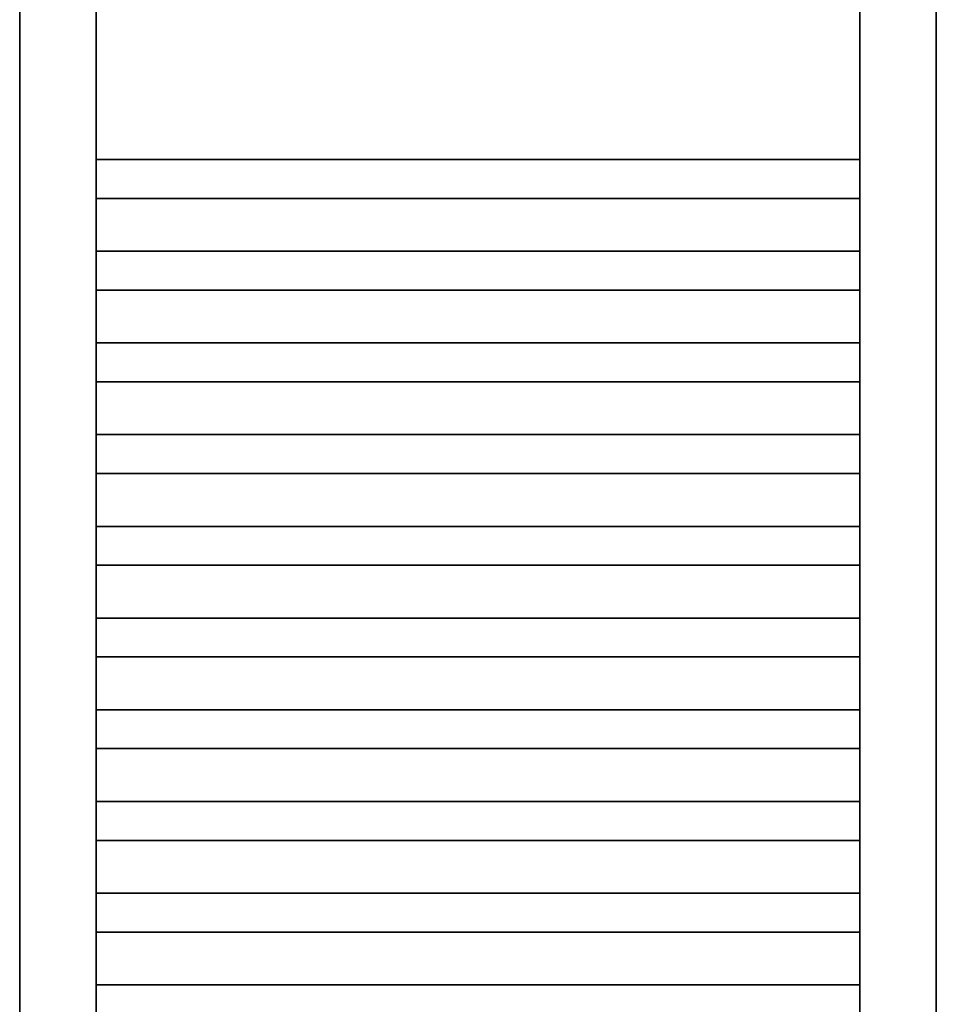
# Model space of a CAD drawing. Header units: millimetres. Extents: x 1279 to 58476, y -6899 to 74987.
# Tile 35 of 157: x 8735 to 9335, y -5626 to -4982. Entities that reach past the tile are written whole.
import ezdxf

# ---------------------------------------------------------------- set-up
doc = ezdxf.new("R2010")
doc.units = ezdxf.units.MM
doc.layers.add('UT_ZAŘÍZENÍ - OT', color=3, linetype='Continuous', lineweight=35)

msp = doc.modelspace()

# ---------------------------------------------------------------- linework, layer by layer
at = {"layer": 'UT_ZAŘÍZENÍ - OT', "linetype": 'Continuous'}
for p, q in [((8735.08, -4564.56), (8735.08, -6384.56)), ((8785.08, -6384.56), (8785.08, -4564.56)), ((9285.08, -4564.56), (9285.08, -6384.56)), ((9335.08, -6384.56), (9335.08, -4564.56)), ((8785.08, -5073.37), (9285.08, -5073.37)), ((8785.08, -5073.37), (9285.08, -5073.37)), ((8785.08, -5073.37), (9285.08, -5073.37)), ((8785.08, -5073.37), (9285.08, -5073.37)), ((8785.08, -5073.37), (9285.08, -5073.37)), ((8785.08, -5073.37), (9285.08, -5073.37)), ((8785.08, -5073.37), (9285.08, -5073.37)), ((8785.08, -5073.37), (9285.08, -5073.37)), ((8785.08, -5073.37), (9285.08, -5073.37)), ((8785.08, -5073.37), (9285.08, -5073.37)), ((8785.08, -5073.37), (9285.08, -5073.37)), ((8785.08, -5073.37), (9285.08, -5073.37)), ((8785.08, -5073.37), (9285.08, -5073.37)), ((8785.08, -5073.37), (9285.08, -5073.37)), ((8785.08, -5073.37), (9285.08, -5073.37)), ((8785.08, -5073.37), (9285.08, -5073.37)), ((8785.08, -5073.37), (9285.08, -5073.37)), ((8785.08, -5073.37), (9285.08, -5073.37)), ((8785.08, -5073.37), (9285.08, -5073.37)), ((8785.08, -5073.37), (9285.08, -5073.37)), ((8785.08, -5073.37), (9285.08, -5073.37)), ((8785.08, -5073.37), (9285.08, -5073.37)), ((8785.08, -5073.37), (9285.08, -5073.37)), ((8785.08, -5073.37), (9285.08, -5073.37)), ((8785.08, -5073.37), (9285.08, -5073.37)), ((8785.08, -5073.37), (9285.08, -5073.37)), ((8785.08, -5073.37), (9285.08, -5073.37)), ((8785.08, -5073.37), (9285.08, -5073.37)), ((8785.08, -5073.37), (9285.08, -5073.37)), ((8785.08, -5073.37), (9285.08, -5073.37)), ((8785.08, -5073.37), (9285.08, -5073.37)), ((8785.08, -5073.37), (9285.08, -5073.37)), ((8785.08, -5073.37), (9285.08, -5073.37)), ((8785.08, -5073.37), (9285.08, -5073.37)), ((8785.08, -5098.83), (9285.08, -5098.83)), ((8785.08, -5098.83), (9285.08, -5098.83)), ((8785.08, -5098.83), (9285.08, -5098.83)), ((8785.08, -5098.83), (9285.08, -5098.83)), ((8785.08, -5098.83), (9285.08, -5098.83)), ((8785.08, -5098.83), (9285.08, -5098.83)), ((8785.08, -5098.83), (9285.08, -5098.83)), ((8785.08, -5098.83), (9285.08, -5098.83)), ((8785.08, -5098.83), (9285.08, -5098.83)), ((8785.08, -5098.83), (9285.08, -5098.83)), ((8785.08, -5098.83), (9285.08, -5098.83)), ((8785.08, -5098.83), (9285.08, -5098.83)), ((8785.08, -5098.83), (9285.08, -5098.83)), ((8785.08, -5098.83), (9285.08, -5098.83)), ((8785.08, -5098.83), (9285.08, -5098.83)), ((8785.08, -5098.83), (9285.08, -5098.83)), ((8785.08, -5098.83), (9285.08, -5098.83)), ((8785.08, -5098.83), (9285.08, -5098.83)), ((8785.08, -5098.83), (9285.08, -5098.83)), ((8785.08, -5098.83), (9285.08, -5098.83)), ((8785.08, -5098.83), (9285.08, -5098.83)), ((8785.08, -5098.83), (9285.08, -5098.83)), ((8785.08, -5098.83), (9285.08, -5098.83)), ((8785.08, -5098.83), (9285.08, -5098.83)), ((8785.08, -5098.83), (9285.08, -5098.83)), ((8785.08, -5098.83), (9285.08, -5098.83)), ((8785.08, -5098.83), (9285.08, -5098.83)), ((8785.08, -5098.83), (9285.08, -5098.83)), ((8785.08, -5098.83), (9285.08, -5098.83)), ((8785.08, -5098.83), (9285.08, -5098.83)), ((8785.08, -5098.83), (9285.08, -5098.83)), ((8785.08, -5098.83), (9285.08, -5098.83)), ((8785.08, -5098.83), (9285.08, -5098.83)), ((8785.08, -5098.83), (9285.08, -5098.83)), ((8785.08, -5133.37), (9285.08, -5133.37)), ((8785.08, -5133.37), (9285.08, -5133.37)), ((8785.08, -5133.37), (9285.08, -5133.37)), ((8785.08, -5133.37), (9285.08, -5133.37)), ((8785.08, -5133.37), (9285.08, -5133.37)), ((8785.08, -5133.37), (9285.08, -5133.37)), ((8785.08, -5133.37), (9285.08, -5133.37)), ((8785.08, -5133.37), (9285.08, -5133.37)), ((8785.08, -5133.37), (9285.08, -5133.37)), ((8785.08, -5133.37), (9285.08, -5133.37)), ((8785.08, -5133.37), (9285.08, -5133.37)), ((8785.08, -5133.37), (9285.08, -5133.37)), ((8785.08, -5133.37), (9285.08, -5133.37)), ((8785.08, -5133.37), (9285.08, -5133.37)), ((8785.08, -5133.37), (9285.08, -5133.37)), ((8785.08, -5133.37), (9285.08, -5133.37)), ((8785.08, -5133.37), (9285.08, -5133.37)), ((8785.08, -5133.37), (9285.08, -5133.37)), ((8785.08, -5133.37), (9285.08, -5133.37)), ((8785.08, -5133.37), (9285.08, -5133.37)), ((8785.08, -5133.37), (9285.08, -5133.37)), ((8785.08, -5133.37), (9285.08, -5133.37)), ((8785.08, -5133.37), (9285.08, -5133.37)), ((8785.08, -5133.37), (9285.08, -5133.37)), ((8785.08, -5133.37), (9285.08, -5133.37)), ((8785.08, -5133.37), (9285.08, -5133.37)), ((8785.08, -5133.37), (9285.08, -5133.37)), ((8785.08, -5133.37), (9285.08, -5133.37)), ((8785.08, -5133.37), (9285.08, -5133.37)), ((8785.08, -5133.37), (9285.08, -5133.37)), ((8785.08, -5133.37), (9285.08, -5133.37)), ((8785.08, -5133.37), (9285.08, -5133.37)), ((8785.08, -5133.37), (9285.08, -5133.37)), ((8785.08, -5133.37), (9285.08, -5133.37)), ((8785.08, -5158.83), (9285.08, -5158.83)), ((8785.08, -5158.83), (9285.08, -5158.83)), ((8785.08, -5158.83), (9285.08, -5158.83)), ((8785.08, -5158.83), (9285.08, -5158.83)), ((8785.08, -5158.83), (9285.08, -5158.83)), ((8785.08, -5158.83), (9285.08, -5158.83)), ((8785.08, -5158.83), (9285.08, -5158.83)), ((8785.08, -5158.83), (9285.08, -5158.83)), ((8785.08, -5158.83), (9285.08, -5158.83)), ((8785.08, -5158.83), (9285.08, -5158.83)), ((8785.08, -5158.83), (9285.08, -5158.83)), ((8785.08, -5158.83), (9285.08, -5158.83)), ((8785.08, -5158.83), (9285.08, -5158.83)), ((8785.08, -5158.83), (9285.08, -5158.83)), ((8785.08, -5158.83), (9285.08, -5158.83)), ((8785.08, -5158.83), (9285.08, -5158.83)), ((8785.08, -5158.83), (9285.08, -5158.83)), ((8785.08, -5158.83), (9285.08, -5158.83)), ((8785.08, -5158.83), (9285.08, -5158.83)), ((8785.08, -5158.83), (9285.08, -5158.83)), ((8785.08, -5158.83), (9285.08, -5158.83)), ((8785.08, -5158.83), (9285.08, -5158.83)), ((8785.08, -5158.83), (9285.08, -5158.83)), ((8785.08, -5158.83), (9285.08, -5158.83)), ((8785.08, -5158.83), (9285.08, -5158.83)), ((8785.08, -5158.83), (9285.08, -5158.83)), ((8785.08, -5158.83), (9285.08, -5158.83)), ((8785.08, -5158.83), (9285.08, -5158.83)), ((8785.08, -5158.83), (9285.08, -5158.83)), ((8785.08, -5158.83), (9285.08, -5158.83)), ((8785.08, -5158.83), (9285.08, -5158.83)), ((8785.08, -5158.83), (9285.08, -5158.83)), ((8785.08, -5158.83), (9285.08, -5158.83)), ((8785.08, -5158.83), (9285.08, -5158.83)), ((8785.08, -5193.37), (9285.08, -5193.37)), ((8785.08, -5193.37), (9285.08, -5193.37)), ((8785.08, -5193.37), (9285.08, -5193.37)), ((8785.08, -5193.37), (9285.08, -5193.37)), ((8785.08, -5193.37), (9285.08, -5193.37)), ((8785.08, -5193.37), (9285.08, -5193.37)), ((8785.08, -5193.37), (9285.08, -5193.37)), ((8785.08, -5193.37), (9285.08, -5193.37)), ((8785.08, -5193.37), (9285.08, -5193.37)), ((8785.08, -5193.37), (9285.08, -5193.37)), ((8785.08, -5193.37), (9285.08, -5193.37)), ((8785.08, -5193.37), (9285.08, -5193.37)), ((8785.08, -5193.37), (9285.08, -5193.37)), ((8785.08, -5193.37), (9285.08, -5193.37)), ((8785.08, -5193.37), (9285.08, -5193.37)), ((8785.08, -5193.37), (9285.08, -5193.37)), ((8785.08, -5193.37), (9285.08, -5193.37)), ((8785.08, -5193.37), (9285.08, -5193.37)), ((8785.08, -5193.37), (9285.08, -5193.37)), ((8785.08, -5193.37), (9285.08, -5193.37)), ((8785.08, -5193.37), (9285.08, -5193.37)), ((8785.08, -5193.37), (9285.08, -5193.37)), ((8785.08, -5193.37), (9285.08, -5193.37)), ((8785.08, -5193.37), (9285.08, -5193.37)), ((8785.08, -5193.37), (9285.08, -5193.37)), ((8785.08, -5193.37), (9285.08, -5193.37)), ((8785.08, -5193.37), (9285.08, -5193.37)), ((8785.08, -5193.37), (9285.08, -5193.37)), ((8785.08, -5193.37), (9285.08, -5193.37)), ((8785.08, -5193.37), (9285.08, -5193.37)), ((8785.08, -5193.37), (9285.08, -5193.37)), ((8785.08, -5193.37), (9285.08, -5193.37)), ((8785.08, -5193.37), (9285.08, -5193.37)), ((8785.08, -5193.37), (9285.08, -5193.37)), ((8785.08, -5218.83), (9285.08, -5218.83)), ((8785.08, -5218.83), (9285.08, -5218.83)), ((8785.08, -5218.83), (9285.08, -5218.83)), ((8785.08, -5218.83), (9285.08, -5218.83)), ((8785.08, -5218.83), (9285.08, -5218.83)), ((8785.08, -5218.83), (9285.08, -5218.83)), ((8785.08, -5218.83), (9285.08, -5218.83)), ((8785.08, -5218.83), (9285.08, -5218.83)), ((8785.08, -5218.83), (9285.08, -5218.83)), ((8785.08, -5218.83), (9285.08, -5218.83)), ((8785.08, -5218.83), (9285.08, -5218.83)), ((8785.08, -5218.83), (9285.08, -5218.83)), ((8785.08, -5218.83), (9285.08, -5218.83)), ((8785.08, -5218.83), (9285.08, -5218.83)), ((8785.08, -5218.83), (9285.08, -5218.83)), ((8785.08, -5218.83), (9285.08, -5218.83)), ((8785.08, -5218.83), (9285.08, -5218.83)), ((8785.08, -5218.83), (9285.08, -5218.83)), ((8785.08, -5218.83), (9285.08, -5218.83)), ((8785.08, -5218.83), (9285.08, -5218.83)), ((8785.08, -5218.83), (9285.08, -5218.83)), ((8785.08, -5218.83), (9285.08, -5218.83)), ((8785.08, -5218.83), (9285.08, -5218.83)), ((8785.08, -5218.83), (9285.08, -5218.83)), ((8785.08, -5218.83), (9285.08, -5218.83)), ((8785.08, -5218.83), (9285.08, -5218.83)), ((8785.08, -5218.83), (9285.08, -5218.83)), ((8785.08, -5218.83), (9285.08, -5218.83)), ((8785.08, -5218.83), (9285.08, -5218.83)), ((8785.08, -5218.83), (9285.08, -5218.83)), ((8785.08, -5218.83), (9285.08, -5218.83)), ((8785.08, -5218.83), (9285.08, -5218.83)), ((8785.08, -5218.83), (9285.08, -5218.83)), ((8785.08, -5218.83), (9285.08, -5218.83)), ((8785.08, -5253.37), (9285.08, -5253.37)), ((8785.08, -5253.37), (9285.08, -5253.37)), ((8785.08, -5253.37), (9285.08, -5253.37)), ((8785.08, -5253.37), (9285.08, -5253.37)), ((8785.08, -5253.37), (9285.08, -5253.37)), ((8785.08, -5253.37), (9285.08, -5253.37)), ((8785.08, -5253.37), (9285.08, -5253.37)), ((8785.08, -5253.37), (9285.08, -5253.37)), ((8785.08, -5253.37), (9285.08, -5253.37)), ((8785.08, -5253.37), (9285.08, -5253.37)), ((8785.08, -5253.37), (9285.08, -5253.37)), ((8785.08, -5253.37), (9285.08, -5253.37)), ((8785.08, -5253.37), (9285.08, -5253.37)), ((8785.08, -5253.37), (9285.08, -5253.37)), ((8785.08, -5253.37), (9285.08, -5253.37)), ((8785.08, -5253.37), (9285.08, -5253.37)), ((8785.08, -5253.37), (9285.08, -5253.37)), ((8785.08, -5253.37), (9285.08, -5253.37)), ((8785.08, -5253.37), (9285.08, -5253.37)), ((8785.08, -5253.37), (9285.08, -5253.37)), ((8785.08, -5253.37), (9285.08, -5253.37)), ((8785.08, -5253.37), (9285.08, -5253.37)), ((8785.08, -5253.37), (9285.08, -5253.37)), ((8785.08, -5253.37), (9285.08, -5253.37)), ((8785.08, -5253.37), (9285.08, -5253.37)), ((8785.08, -5253.37), (9285.08, -5253.37)), ((8785.08, -5253.37), (9285.08, -5253.37)), ((8785.08, -5253.37), (9285.08, -5253.37)), ((8785.08, -5253.37), (9285.08, -5253.37)), ((8785.08, -5253.37), (9285.08, -5253.37)), ((8785.08, -5253.37), (9285.08, -5253.37)), ((8785.08, -5253.37), (9285.08, -5253.37)), ((8785.08, -5253.37), (9285.08, -5253.37)), ((8785.08, -5253.37), (9285.08, -5253.37)), ((8785.08, -5278.83), (9285.08, -5278.83)), ((8785.08, -5278.83), (9285.08, -5278.83)), ((8785.08, -5278.83), (9285.08, -5278.83)), ((8785.08, -5278.83), (9285.08, -5278.83)), ((8785.08, -5278.83), (9285.08, -5278.83)), ((8785.08, -5278.83), (9285.08, -5278.83)), ((8785.08, -5278.83), (9285.08, -5278.83)), ((8785.08, -5278.83), (9285.08, -5278.83)), ((8785.08, -5278.83), (9285.08, -5278.83)), ((8785.08, -5278.83), (9285.08, -5278.83)), ((8785.08, -5278.83), (9285.08, -5278.83)), ((8785.08, -5278.83), (9285.08, -5278.83)), ((8785.08, -5278.83), (9285.08, -5278.83)), ((8785.08, -5278.83), (9285.08, -5278.83)), ((8785.08, -5278.83), (9285.08, -5278.83)), ((8785.08, -5278.83), (9285.08, -5278.83)), ((8785.08, -5278.83), (9285.08, -5278.83)), ((8785.08, -5278.83), (9285.08, -5278.83)), ((8785.08, -5278.83), (9285.08, -5278.83)), ((8785.08, -5278.83), (9285.08, -5278.83)), ((8785.08, -5278.83), (9285.08, -5278.83)), ((8785.08, -5278.83), (9285.08, -5278.83)), ((8785.08, -5278.83), (9285.08, -5278.83)), ((8785.08, -5278.83), (9285.08, -5278.83)), ((8785.08, -5278.83), (9285.08, -5278.83)), ((8785.08, -5278.83), (9285.08, -5278.83)), ((8785.08, -5278.83), (9285.08, -5278.83)), ((8785.08, -5278.83), (9285.08, -5278.83)), ((8785.08, -5278.83), (9285.08, -5278.83)), ((8785.08, -5278.83), (9285.08, -5278.83)), ((8785.08, -5278.83), (9285.08, -5278.83)), ((8785.08, -5278.83), (9285.08, -5278.83)), ((8785.08, -5278.83), (9285.08, -5278.83)), ((8785.08, -5278.83), (9285.08, -5278.83)), ((8785.08, -5313.37), (9285.08, -5313.37)), ((8785.08, -5313.37), (9285.08, -5313.37)), ((8785.08, -5313.37), (9285.08, -5313.37)), ((8785.08, -5313.37), (9285.08, -5313.37)), ((8785.08, -5313.37), (9285.08, -5313.37)), ((8785.08, -5313.37), (9285.08, -5313.37)), ((8785.08, -5313.37), (9285.08, -5313.37)), ((8785.08, -5313.37), (9285.08, -5313.37)), ((8785.08, -5313.37), (9285.08, -5313.37)), ((8785.08, -5313.37), (9285.08, -5313.37)), ((8785.08, -5313.37), (9285.08, -5313.37)), ((8785.08, -5313.37), (9285.08, -5313.37)), ((8785.08, -5313.37), (9285.08, -5313.37)), ((8785.08, -5313.37), (9285.08, -5313.37)), ((8785.08, -5313.37), (9285.08, -5313.37)), ((8785.08, -5313.37), (9285.08, -5313.37)), ((8785.08, -5313.37), (9285.08, -5313.37)), ((8785.08, -5313.37), (9285.08, -5313.37)), ((8785.08, -5313.37), (9285.08, -5313.37)), ((8785.08, -5313.37), (9285.08, -5313.37)), ((8785.08, -5313.37), (9285.08, -5313.37)), ((8785.08, -5313.37), (9285.08, -5313.37)), ((8785.08, -5313.37), (9285.08, -5313.37)), ((8785.08, -5313.37), (9285.08, -5313.37)), ((8785.08, -5313.37), (9285.08, -5313.37)), ((8785.08, -5313.37), (9285.08, -5313.37)), ((8785.08, -5313.37), (9285.08, -5313.37)), ((8785.08, -5313.37), (9285.08, -5313.37)), ((8785.08, -5313.37), (9285.08, -5313.37)), ((8785.08, -5313.37), (9285.08, -5313.37)), ((8785.08, -5313.37), (9285.08, -5313.37)), ((8785.08, -5313.37), (9285.08, -5313.37)), ((8785.08, -5313.37), (9285.08, -5313.37)), ((8785.08, -5313.37), (9285.08, -5313.37)), ((8785.08, -5338.83), (9285.08, -5338.83)), ((8785.08, -5338.83), (9285.08, -5338.83)), ((8785.08, -5338.83), (9285.08, -5338.83)), ((8785.08, -5338.83), (9285.08, -5338.83)), ((8785.08, -5338.83), (9285.08, -5338.83)), ((8785.08, -5338.83), (9285.08, -5338.83)), ((8785.08, -5338.83), (9285.08, -5338.83)), ((8785.08, -5338.83), (9285.08, -5338.83)), ((8785.08, -5338.83), (9285.08, -5338.83)), ((8785.08, -5338.83), (9285.08, -5338.83)), ((8785.08, -5338.83), (9285.08, -5338.83)), ((8785.08, -5338.83), (9285.08, -5338.83)), ((8785.08, -5338.83), (9285.08, -5338.83)), ((8785.08, -5338.83), (9285.08, -5338.83)), ((8785.08, -5338.83), (9285.08, -5338.83)), ((8785.08, -5338.83), (9285.08, -5338.83)), ((8785.08, -5338.83), (9285.08, -5338.83)), ((8785.08, -5338.83), (9285.08, -5338.83)), ((8785.08, -5338.83), (9285.08, -5338.83)), ((8785.08, -5338.83), (9285.08, -5338.83)), ((8785.08, -5338.83), (9285.08, -5338.83)), ((8785.08, -5338.83), (9285.08, -5338.83)), ((8785.08, -5338.83), (9285.08, -5338.83)), ((8785.08, -5338.83), (9285.08, -5338.83)), ((8785.08, -5338.83), (9285.08, -5338.83)), ((8785.08, -5338.83), (9285.08, -5338.83)), ((8785.08, -5338.83), (9285.08, -5338.83)), ((8785.08, -5338.83), (9285.08, -5338.83)), ((8785.08, -5338.83), (9285.08, -5338.83)), ((8785.08, -5338.83), (9285.08, -5338.83)), ((8785.08, -5338.83), (9285.08, -5338.83)), ((8785.08, -5338.83), (9285.08, -5338.83)), ((8785.08, -5338.83), (9285.08, -5338.83)), ((8785.08, -5338.83), (9285.08, -5338.83)), ((8785.08, -5373.37), (9285.08, -5373.37)), ((8785.08, -5373.37), (9285.08, -5373.37)), ((8785.08, -5373.37), (9285.08, -5373.37)), ((8785.08, -5373.37), (9285.08, -5373.37)), ((8785.08, -5373.37), (9285.08, -5373.37)), ((8785.08, -5373.37), (9285.08, -5373.37)), ((8785.08, -5373.37), (9285.08, -5373.37)), ((8785.08, -5373.37), (9285.08, -5373.37)), ((8785.08, -5373.37), (9285.08, -5373.37)), ((8785.08, -5373.37), (9285.08, -5373.37)), ((8785.08, -5373.37), (9285.08, -5373.37)), ((8785.08, -5373.37), (9285.08, -5373.37)), ((8785.08, -5373.37), (9285.08, -5373.37)), ((8785.08, -5373.37), (9285.08, -5373.37)), ((8785.08, -5373.37), (9285.08, -5373.37)), ((8785.08, -5373.37), (9285.08, -5373.37)), ((8785.08, -5373.37), (9285.08, -5373.37)), ((8785.08, -5373.37), (9285.08, -5373.37)), ((8785.08, -5373.37), (9285.08, -5373.37)), ((8785.08, -5373.37), (9285.08, -5373.37)), ((8785.08, -5373.37), (9285.08, -5373.37)), ((8785.08, -5373.37), (9285.08, -5373.37)), ((8785.08, -5373.37), (9285.08, -5373.37)), ((8785.08, -5373.37), (9285.08, -5373.37)), ((8785.08, -5373.37), (9285.08, -5373.37)), ((8785.08, -5373.37), (9285.08, -5373.37)), ((8785.08, -5373.37), (9285.08, -5373.37)), ((8785.08, -5373.37), (9285.08, -5373.37)), ((8785.08, -5373.37), (9285.08, -5373.37)), ((8785.08, -5373.37), (9285.08, -5373.37)), ((8785.08, -5373.37), (9285.08, -5373.37)), ((8785.08, -5373.37), (9285.08, -5373.37)), ((8785.08, -5373.37), (9285.08, -5373.37)), ((8785.08, -5373.37), (9285.08, -5373.37)), ((8785.08, -5398.83), (9285.08, -5398.83)), ((8785.08, -5398.83), (9285.08, -5398.83)), ((8785.08, -5398.83), (9285.08, -5398.83)), ((8785.08, -5398.83), (9285.08, -5398.83)), ((8785.08, -5398.83), (9285.08, -5398.83)), ((8785.08, -5398.83), (9285.08, -5398.83)), ((8785.08, -5398.83), (9285.08, -5398.83)), ((8785.08, -5398.83), (9285.08, -5398.83)), ((8785.08, -5398.83), (9285.08, -5398.83)), ((8785.08, -5398.83), (9285.08, -5398.83)), ((8785.08, -5398.83), (9285.08, -5398.83)), ((8785.08, -5398.83), (9285.08, -5398.83)), ((8785.08, -5398.83), (9285.08, -5398.83)), ((8785.08, -5398.83), (9285.08, -5398.83)), ((8785.08, -5398.83), (9285.08, -5398.83)), ((8785.08, -5398.83), (9285.08, -5398.83)), ((8785.08, -5398.83), (9285.08, -5398.83)), ((8785.08, -5398.83), (9285.08, -5398.83)), ((8785.08, -5398.83), (9285.08, -5398.83)), ((8785.08, -5398.83), (9285.08, -5398.83)), ((8785.08, -5398.83), (9285.08, -5398.83)), ((8785.08, -5398.83), (9285.08, -5398.83)), ((8785.08, -5398.83), (9285.08, -5398.83)), ((8785.08, -5398.83), (9285.08, -5398.83)), ((8785.08, -5398.83), (9285.08, -5398.83)), ((8785.08, -5398.83), (9285.08, -5398.83)), ((8785.08, -5398.83), (9285.08, -5398.83)), ((8785.08, -5398.83), (9285.08, -5398.83)), ((8785.08, -5398.83), (9285.08, -5398.83)), ((8785.08, -5398.83), (9285.08, -5398.83)), ((8785.08, -5398.83), (9285.08, -5398.83)), ((8785.08, -5398.83), (9285.08, -5398.83)), ((8785.08, -5398.83), (9285.08, -5398.83)), ((8785.08, -5398.83), (9285.08, -5398.83)), ((8785.08, -5433.37), (9285.08, -5433.37)), ((8785.08, -5433.37), (9285.08, -5433.37)), ((8785.08, -5433.37), (9285.08, -5433.37)), ((8785.08, -5433.37), (9285.08, -5433.37)), ((8785.08, -5433.37), (9285.08, -5433.37)), ((8785.08, -5433.37), (9285.08, -5433.37)), ((8785.08, -5433.37), (9285.08, -5433.37)), ((8785.08, -5433.37), (9285.08, -5433.37)), ((8785.08, -5433.37), (9285.08, -5433.37)), ((8785.08, -5433.37), (9285.08, -5433.37)), ((8785.08, -5433.37), (9285.08, -5433.37)), ((8785.08, -5433.37), (9285.08, -5433.37)), ((8785.08, -5433.37), (9285.08, -5433.37)), ((8785.08, -5433.37), (9285.08, -5433.37)), ((8785.08, -5433.37), (9285.08, -5433.37)), ((8785.08, -5433.37), (9285.08, -5433.37)), ((8785.08, -5433.37), (9285.08, -5433.37)), ((8785.08, -5433.37), (9285.08, -5433.37)), ((8785.08, -5433.37), (9285.08, -5433.37)), ((8785.08, -5433.37), (9285.08, -5433.37)), ((8785.08, -5433.37), (9285.08, -5433.37)), ((8785.08, -5433.37), (9285.08, -5433.37)), ((8785.08, -5433.37), (9285.08, -5433.37)), ((8785.08, -5433.37), (9285.08, -5433.37)), ((8785.08, -5433.37), (9285.08, -5433.37)), ((8785.08, -5433.37), (9285.08, -5433.37)), ((8785.08, -5433.37), (9285.08, -5433.37)), ((8785.08, -5433.37), (9285.08, -5433.37)), ((8785.08, -5433.37), (9285.08, -5433.37)), ((8785.08, -5433.37), (9285.08, -5433.37)), ((8785.08, -5433.37), (9285.08, -5433.37)), ((8785.08, -5433.37), (9285.08, -5433.37)), ((8785.08, -5433.37), (9285.08, -5433.37)), ((8785.08, -5433.37), (9285.08, -5433.37)), ((8785.08, -5458.83), (9285.08, -5458.83)), ((8785.08, -5458.83), (9285.08, -5458.83)), ((8785.08, -5458.83), (9285.08, -5458.83)), ((8785.08, -5458.83), (9285.08, -5458.83)), ((8785.08, -5458.83), (9285.08, -5458.83)), ((8785.08, -5458.83), (9285.08, -5458.83)), ((8785.08, -5458.83), (9285.08, -5458.83)), ((8785.08, -5458.83), (9285.08, -5458.83)), ((8785.08, -5458.83), (9285.08, -5458.83)), ((8785.08, -5458.83), (9285.08, -5458.83)), ((8785.08, -5458.83), (9285.08, -5458.83)), ((8785.08, -5458.83), (9285.08, -5458.83)), ((8785.08, -5458.83), (9285.08, -5458.83)), ((8785.08, -5458.83), (9285.08, -5458.83)), ((8785.08, -5458.83), (9285.08, -5458.83)), ((8785.08, -5458.83), (9285.08, -5458.83)), ((8785.08, -5458.83), (9285.08, -5458.83)), ((8785.08, -5458.83), (9285.08, -5458.83)), ((8785.08, -5458.83), (9285.08, -5458.83)), ((8785.08, -5458.83), (9285.08, -5458.83)), ((8785.08, -5458.83), (9285.08, -5458.83)), ((8785.08, -5458.83), (9285.08, -5458.83)), ((8785.08, -5458.83), (9285.08, -5458.83)), ((8785.08, -5458.83), (9285.08, -5458.83)), ((8785.08, -5458.83), (9285.08, -5458.83)), ((8785.08, -5458.83), (9285.08, -5458.83)), ((8785.08, -5458.83), (9285.08, -5458.83)), ((8785.08, -5458.83), (9285.08, -5458.83)), ((8785.08, -5458.83), (9285.08, -5458.83)), ((8785.08, -5458.83), (9285.08, -5458.83)), ((8785.08, -5458.83), (9285.08, -5458.83)), ((8785.08, -5458.83), (9285.08, -5458.83)), ((8785.08, -5458.83), (9285.08, -5458.83)), ((8785.08, -5458.83), (9285.08, -5458.83)), ((8785.08, -5493.37), (9285.08, -5493.37)), ((8785.08, -5493.37), (9285.08, -5493.37)), ((8785.08, -5493.37), (9285.08, -5493.37)), ((8785.08, -5493.37), (9285.08, -5493.37)), ((8785.08, -5493.37), (9285.08, -5493.37)), ((8785.08, -5493.37), (9285.08, -5493.37)), ((8785.08, -5493.37), (9285.08, -5493.37)), ((8785.08, -5493.37), (9285.08, -5493.37)), ((8785.08, -5493.37), (9285.08, -5493.37)), ((8785.08, -5493.37), (9285.08, -5493.37)), ((8785.08, -5493.37), (9285.08, -5493.37)), ((8785.08, -5493.37), (9285.08, -5493.37)), ((8785.08, -5493.37), (9285.08, -5493.37)), ((8785.08, -5493.37), (9285.08, -5493.37)), ((8785.08, -5493.37), (9285.08, -5493.37)), ((8785.08, -5493.37), (9285.08, -5493.37)), ((8785.08, -5493.37), (9285.08, -5493.37)), ((8785.08, -5493.37), (9285.08, -5493.37)), ((8785.08, -5493.37), (9285.08, -5493.37)), ((8785.08, -5493.37), (9285.08, -5493.37)), ((8785.08, -5493.37), (9285.08, -5493.37)), ((8785.08, -5493.37), (9285.08, -5493.37)), ((8785.08, -5493.37), (9285.08, -5493.37)), ((8785.08, -5493.37), (9285.08, -5493.37)), ((8785.08, -5493.37), (9285.08, -5493.37)), ((8785.08, -5493.37), (9285.08, -5493.37)), ((8785.08, -5493.37), (9285.08, -5493.37)), ((8785.08, -5493.37), (9285.08, -5493.37)), ((8785.08, -5493.37), (9285.08, -5493.37)), ((8785.08, -5493.37), (9285.08, -5493.37)), ((8785.08, -5493.37), (9285.08, -5493.37)), ((8785.08, -5493.37), (9285.08, -5493.37)), ((8785.08, -5493.37), (9285.08, -5493.37)), ((8785.08, -5493.37), (9285.08, -5493.37)), ((8785.08, -5518.83), (9285.08, -5518.83)), ((8785.08, -5518.83), (9285.08, -5518.83)), ((8785.08, -5518.83), (9285.08, -5518.83)), ((8785.08, -5518.83), (9285.08, -5518.83)), ((8785.08, -5518.83), (9285.08, -5518.83)), ((8785.08, -5518.83), (9285.08, -5518.83)), ((8785.08, -5518.83), (9285.08, -5518.83)), ((8785.08, -5518.83), (9285.08, -5518.83)), ((8785.08, -5518.83), (9285.08, -5518.83)), ((8785.08, -5518.83), (9285.08, -5518.83)), ((8785.08, -5518.83), (9285.08, -5518.83)), ((8785.08, -5518.83), (9285.08, -5518.83)), ((8785.08, -5518.83), (9285.08, -5518.83)), ((8785.08, -5518.83), (9285.08, -5518.83)), ((8785.08, -5518.83), (9285.08, -5518.83)), ((8785.08, -5518.83), (9285.08, -5518.83)), ((8785.08, -5518.83), (9285.08, -5518.83)), ((8785.08, -5518.83), (9285.08, -5518.83)), ((8785.08, -5518.83), (9285.08, -5518.83)), ((8785.08, -5518.83), (9285.08, -5518.83)), ((8785.08, -5518.83), (9285.08, -5518.83)), ((8785.08, -5518.83), (9285.08, -5518.83)), ((8785.08, -5518.83), (9285.08, -5518.83)), ((8785.08, -5518.83), (9285.08, -5518.83)), ((8785.08, -5518.83), (9285.08, -5518.83)), ((8785.08, -5518.83), (9285.08, -5518.83)), ((8785.08, -5518.83), (9285.08, -5518.83)), ((8785.08, -5518.83), (9285.08, -5518.83)), ((8785.08, -5518.83), (9285.08, -5518.83)), ((8785.08, -5518.83), (9285.08, -5518.83)), ((8785.08, -5518.83), (9285.08, -5518.83)), ((8785.08, -5518.83), (9285.08, -5518.83)), ((8785.08, -5518.83), (9285.08, -5518.83)), ((8785.08, -5518.83), (9285.08, -5518.83)), ((8785.08, -5553.37), (9285.08, -5553.37)), ((8785.08, -5553.37), (9285.08, -5553.37)), ((8785.08, -5553.37), (9285.08, -5553.37)), ((8785.08, -5553.37), (9285.08, -5553.37)), ((8785.08, -5553.37), (9285.08, -5553.37)), ((8785.08, -5553.37), (9285.08, -5553.37)), ((8785.08, -5553.37), (9285.08, -5553.37)), ((8785.08, -5553.37), (9285.08, -5553.37)), ((8785.08, -5553.37), (9285.08, -5553.37)), ((8785.08, -5553.37), (9285.08, -5553.37)), ((8785.08, -5553.37), (9285.08, -5553.37)), ((8785.08, -5553.37), (9285.08, -5553.37)), ((8785.08, -5553.37), (9285.08, -5553.37)), ((8785.08, -5553.37), (9285.08, -5553.37)), ((8785.08, -5553.37), (9285.08, -5553.37)), ((8785.08, -5553.37), (9285.08, -5553.37)), ((8785.08, -5553.37), (9285.08, -5553.37)), ((8785.08, -5553.37), (9285.08, -5553.37)), ((8785.08, -5553.37), (9285.08, -5553.37)), ((8785.08, -5553.37), (9285.08, -5553.37)), ((8785.08, -5553.37), (9285.08, -5553.37)), ((8785.08, -5553.37), (9285.08, -5553.37)), ((8785.08, -5553.37), (9285.08, -5553.37)), ((8785.08, -5553.37), (9285.08, -5553.37)), ((8785.08, -5553.37), (9285.08, -5553.37)), ((8785.08, -5553.37), (9285.08, -5553.37)), ((8785.08, -5553.37), (9285.08, -5553.37)), ((8785.08, -5553.37), (9285.08, -5553.37)), ((8785.08, -5553.37), (9285.08, -5553.37)), ((8785.08, -5553.37), (9285.08, -5553.37)), ((8785.08, -5553.37), (9285.08, -5553.37)), ((8785.08, -5553.37), (9285.08, -5553.37)), ((8785.08, -5553.37), (9285.08, -5553.37)), ((8785.08, -5553.37), (9285.08, -5553.37)), ((8785.08, -5578.83), (9285.08, -5578.83)), ((8785.08, -5578.83), (9285.08, -5578.83)), ((8785.08, -5578.83), (9285.08, -5578.83)), ((8785.08, -5578.83), (9285.08, -5578.83)), ((8785.08, -5578.83), (9285.08, -5578.83)), ((8785.08, -5578.83), (9285.08, -5578.83)), ((8785.08, -5578.83), (9285.08, -5578.83)), ((8785.08, -5578.83), (9285.08, -5578.83)), ((8785.08, -5578.83), (9285.08, -5578.83)), ((8785.08, -5578.83), (9285.08, -5578.83)), ((8785.08, -5578.83), (9285.08, -5578.83)), ((8785.08, -5578.83), (9285.08, -5578.83)), ((8785.08, -5578.83), (9285.08, -5578.83)), ((8785.08, -5578.83), (9285.08, -5578.83)), ((8785.08, -5578.83), (9285.08, -5578.83)), ((8785.08, -5578.83), (9285.08, -5578.83)), ((8785.08, -5578.83), (9285.08, -5578.83)), ((8785.08, -5578.83), (9285.08, -5578.83)), ((8785.08, -5578.83), (9285.08, -5578.83)), ((8785.08, -5578.83), (9285.08, -5578.83)), ((8785.08, -5578.83), (9285.08, -5578.83)), ((8785.08, -5578.83), (9285.08, -5578.83)), ((8785.08, -5578.83), (9285.08, -5578.83)), ((8785.08, -5578.83), (9285.08, -5578.83)), ((8785.08, -5578.83), (9285.08, -5578.83)), ((8785.08, -5578.83), (9285.08, -5578.83)), ((8785.08, -5578.83), (9285.08, -5578.83)), ((8785.08, -5578.83), (9285.08, -5578.83)), ((8785.08, -5578.83), (9285.08, -5578.83)), ((8785.08, -5578.83), (9285.08, -5578.83)), ((8785.08, -5578.83), (9285.08, -5578.83)), ((8785.08, -5578.83), (9285.08, -5578.83)), ((8785.08, -5578.83), (9285.08, -5578.83)), ((8785.08, -5578.83), (9285.08, -5578.83)), ((8785.08, -5613.37), (9285.08, -5613.37)), ((8785.08, -5613.37), (9285.08, -5613.37)), ((8785.08, -5613.37), (9285.08, -5613.37)), ((8785.08, -5613.37), (9285.08, -5613.37)), ((8785.08, -5613.37), (9285.08, -5613.37)), ((8785.08, -5613.37), (9285.08, -5613.37)), ((8785.08, -5613.37), (9285.08, -5613.37)), ((8785.08, -5613.37), (9285.08, -5613.37)), ((8785.08, -5613.37), (9285.08, -5613.37)), ((8785.08, -5613.37), (9285.08, -5613.37)), ((8785.08, -5613.37), (9285.08, -5613.37)), ((8785.08, -5613.37), (9285.08, -5613.37)), ((8785.08, -5613.37), (9285.08, -5613.37)), ((8785.08, -5613.37), (9285.08, -5613.37)), ((8785.08, -5613.37), (9285.08, -5613.37)), ((8785.08, -5613.37), (9285.08, -5613.37)), ((8785.08, -5613.37), (9285.08, -5613.37)), ((8785.08, -5613.37), (9285.08, -5613.37)), ((8785.08, -5613.37), (9285.08, -5613.37)), ((8785.08, -5613.37), (9285.08, -5613.37)), ((8785.08, -5613.37), (9285.08, -5613.37)), ((8785.08, -5613.37), (9285.08, -5613.37)), ((8785.08, -5613.37), (9285.08, -5613.37)), ((8785.08, -5613.37), (9285.08, -5613.37)), ((8785.08, -5613.37), (9285.08, -5613.37)), ((8785.08, -5613.37), (9285.08, -5613.37)), ((8785.08, -5613.37), (9285.08, -5613.37)), ((8785.08, -5613.37), (9285.08, -5613.37)), ((8785.08, -5613.37), (9285.08, -5613.37)), ((8785.08, -5613.37), (9285.08, -5613.37)), ((8785.08, -5613.37), (9285.08, -5613.37)), ((8785.08, -5613.37), (9285.08, -5613.37)), ((8785.08, -5613.37), (9285.08, -5613.37)), ((8785.08, -5613.37), (9285.08, -5613.37))]:
    msp.add_line(p, q, dxfattribs=at)

doc.saveas('drawing.dxf')
